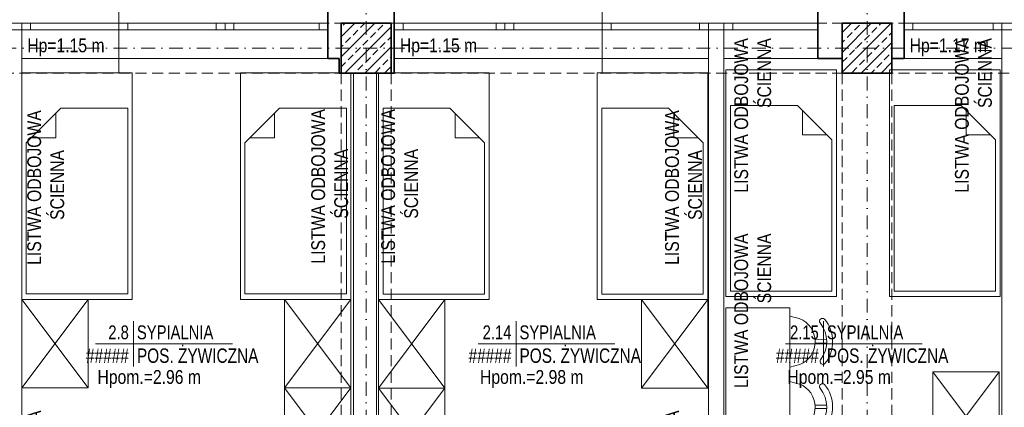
# Model space of a CAD drawing. Header units: millimetres. Extents: x -96593 to 66336, y -23969 to 7139.
# Tile 49 of 256: x -89647 to -88756, y -9944 to -9594. Entities that reach past the tile are written whole.
import ezdxf
from ezdxf.enums import TextEntityAlignment as Align

# ---------------------------------------------------------------- set-up
doc = ezdxf.new("R2010")
doc.units = ezdxf.units.MM
for name, pattern in [('DASHDOT', [1, 0.5, -0.25, 0, -0.25]), ('DASHED', [0.75, 0.5, -0.25]), ('DASHEDX2', [1.5, 1, -0.5])]:
    doc.linetypes.add(name, pattern=pattern)
for name, color, linetype, lineweight in [('BA_met', 7, 'Continuous', 18), ('BA_sym', 7, 'Continuous', 18), ('BA_txs', 2, 'Continuous', 18), ('mm_went_opis', 7, 'Continuous', 15), ('PG_KONSTRUKCJA', 5, 'Continuous', 35), ('PG_OKNA', 7, 'Continuous', 18), ('PG_OSIE', 1, 'DASHDOT', 18), ('PG_PARAPETY_WEWN.', 2, 'Continuous', 18), ('PG_PODCIĄGI', 1, 'DASHED', 18), ('PG_PRZERYWANE_ŚREDNIE', 1, 'DASHEDX2', 18), ('PG_SZRAF', 1, 'Continuous', 18), ('PG_WYMIARY', 1, 'Continuous', 18), ('PG_WYPOSAŻENIE', 1, 'Continuous', 18), ('PG_ŚCIANY_DZIAŁOWE', 3, 'Continuous', 18), ('PG_ŚCIANY_SŁUPY', 4, 'Continuous', 35)]:
    doc.layers.add(name, color=color, linetype=linetype, lineweight=lineweight)
doc.styles.add('BIKTS', font='bikromsw.shx', dxfattribs={"width": 0.85})
doc.styles.add('ROMANS', font='bikromsw.shx', dxfattribs={"width": 0.8})

# ---------------------------------------------------------------- blocks, each defined once
blk = doc.blocks.new('A$C652F0D4A')
at = {"layer": 'PG_SZRAF'}
h = blk.add_hatch(dxfattribs=at)
h.set_pattern_fill('ANSI33', color=256, scale=2)
h.set_pattern_definition([(45, (-7030.048, -4118.865), (-8.980256, 8.980256), []), (45, (-7021.067, -4118.865), (-8.980256, 8.980256), [6.35, -3.175])])
h.paths.add_polyline_path([(-45, 45), (0, 45), (0, 0), (-45, 0)])
at = {"layer": 'PG_KONSTRUKCJA'}
blk.add_lwpolyline([(-45, 45), (0, 45), (0, 0), (-45, 0), (-45, 45)], dxfattribs=at)
blk = doc.blocks.new('bikmet')
blk.add_line((0, 1.65), (0, -1.65))
at = {"style": 'ROMANS', "width": 0.8}
blk.add_attdef('NRPOM', text='', height=1, dxfattribs=at).set_placement((-0.333, 0.333), align=Align.RIGHT)
blk.add_attdef('NWAPOM', (0.25, 0.333), '', height=1, dxfattribs=at)
blk.add_attdef('PODLOGA', text='', height=1.042, dxfattribs=at).set_placement((0.25, -0.333), align=Align.TOP_LEFT)
blk = doc.blocks.new('A$C8890cfa8')
at = {"layer": 'PG_WYPOSAŻENIE', "color": 18, "true_color": 0x000000}
for p, q in [((63.4, 95.86), (32.15, 64.61)), ((58.89, 91.34), (58.81, 69.2)), ((58.81, 69.2), (36.82, 69.27))]:
    blk.add_line(p, q, dxfattribs=at)
blk.add_lwpolyline([(0, 100), (0, 0), (205, 0), (205, 100)], close=True, dxfattribs=at)
blk.add_lwpolyline([(32.15, 64.61), (32.15, 4.14), (200, 4.14), (200, 95.86), (63.4, 95.86)], dxfattribs=at)
blk = doc.blocks.new('A$C48367b7f')
at = {"layer": 'PG_WYPOSAŻENIE', "color": 18, "true_color": 0x000000}
for points in [[(0, 389.73), (0, 309.73), (60, 309.73), (60, 389.73), (0, 389.73), (60, 309.73), (0, 309.73), (60, 389.73)], [(237.76, 389.73), (237.76, 309.73), (297.76, 309.73), (297.76, 389.73), (237.76, 389.73), (297.76, 309.73), (237.76, 309.73), (297.76, 389.73)], [(237.76, 309.73), (237.76, 229.73), (297.76, 229.73), (297.76, 309.73), (237.76, 309.73), (297.76, 229.73), (237.76, 229.73), (297.76, 309.73)]]:
    blk.add_lwpolyline(points, dxfattribs=at)
at = {"layer": 'PG_PRZERYWANE_ŚREDNIE', "color": 4, "xscale": -1, "rotation": 90}
for p in [(100, 594.73), (297.76, 594.73)]:
    blk.add_blockref('A$C8890cfa8', p, dxfattribs=at)
at = {"layer": 'BA_txs', "color": 18, "true_color": 0x000000, "char_height": 12.5, "width": 265.5977, "attachment_point": 7, "rotation": 90, "style": 'BIKTS'}
for insert in [(38.57, 362.13), (295.37, 363.25), (38.57, 90.83), (295.37, -9.05)]:
    blk.add_mtext('\\pi58.92981;LISTWA ODBOJOWA\\P\\pi95.61136; ŚCIENNA', dxfattribs=dict(at, insert=insert))
blk = doc.blocks.new('A$C819905f0')
at = {"layer": 'PG_WYPOSAŻENIE', "color": 18, "true_color": 0x000000}
for points in [[(60, 389.73), (60, 309.73), (0, 309.73), (0, 389.73), (60, 389.73), (0, 309.73), (60, 309.73), (0, 389.73)], [(297.76, 389.73), (297.76, 309.73), (237.76, 309.73), (237.76, 389.73), (297.76, 389.73), (237.76, 309.73), (297.76, 309.73), (237.76, 389.73)], [(60, 309.73), (60, 229.73), (0, 229.73), (0, 309.73), (60, 309.73), (0, 229.73), (60, 229.73), (0, 309.73)]]:
    blk.add_lwpolyline(points, dxfattribs=at)
at = {"layer": 'PG_PRZERYWANE_ŚREDNIE', "color": 4, "rotation": 270}
for p in [(0, 594.73), (197.76, 594.73)]:
    blk.add_blockref('A$C8890cfa8', p, dxfattribs=at)
at = {"layer": 'BA_txs', "color": 18, "true_color": 0x000000, "char_height": 12.5, "width": 265.5977, "attachment_point": 1, "rotation": 90, "style": 'BIKTS'}
for insert in [(2.4, 363.25), (259.19, 362.13), (259.19, 90.83), (2.4, -9.05)]:
    blk.add_mtext('\\pi58.92981;LISTWA ODBOJOWA\\P\\pi95.61136; ŚCIENNA', dxfattribs=dict(at, insert=insert))
blk = doc.blocks.new('A$Cc70e98f8')
at = {"layer": 'PG_WYPOSAŻENIE', "color": 18, "true_color": 0x000000}
for p, q in [((141.6, 4.14), (172.85, 35.39)), ((146.19, 30.8), (168.18, 30.73)), ((146.19, 30.8), (146.19, 8.74))]:
    blk.add_line(p, q, dxfattribs=at)
blk.add_lwpolyline([(205, 0), (205, 100), (0, 100), (0, 0)], close=True, dxfattribs=at)
blk.add_lwpolyline([(172.85, 35.39), (172.85, 95.86), (5, 95.86), (5, 4.14), (141.6, 4.14)], dxfattribs=at)
blk = doc.blocks.new('A$C5d8eeb17')
at = {"layer": 'PG_WYPOSAŻENIE', "color": 251, "true_color": 0x636466}
for p, q in [((38.75, 0), (38.75, 125)), ((38.75, 125), (96.51, 125)), ((96.51, 0), (96.51, 125)), ((29.78, 110.32), (38.75, 112.71)), ((5.34, 90.84), (15.88, 90.94)), ((5.37, 87.7), (15.91, 87.8)), ((38.75, 66.59), (30.19, 68.7)), ((29.78, 51.21), (38.75, 53.6)), ((5.34, 31.72), (15.88, 31.83)), ((5.37, 28.58), (15.91, 28.69)), ((38.75, 7.48), (30.19, 9.58)), ((96.51, 0), (38.75, 0))]:
    blk.add_line(p, q, dxfattribs=at)
for centre, radius, start, end in [((31.82, 89.53), 31.82, 141.44423, 219.67524), ((8.8, 107.44), 2.68, 328.6779, 134.21057), ((38.22, 89.59), 22.39, 112.15531, 248.96416), ((31.82, 89.53), 26.51, 141.44423, 219.67524), ((9.16, 71.17), 2.68, 226.9089, 32.44157), ((31.82, 30.41), 31.82, 141.44423, 219.67524), ((31.82, 30.41), 26.51, 141.44423, 219.67524), ((8.8, 48.32), 2.68, 328.6779, 134.21057), ((38.22, 30.47), 22.39, 112.15531, 248.96416), ((9.16, 12.05), 2.68, 226.9089, 32.44157)]:
    blk.add_arc(centre, radius, start, end, dxfattribs=at)
blk = doc.blocks.new('A$C25dec356')
at = {"layer": 'PG_WYPOSAŻENIE', "color": 251, "true_color": 0x636466}
for p, q in [((19, 84.1), (21.1, 168.1)), ((21.1, 168.1), (28.1, 167.9)), ((23.8, 0), (28.1, 167.9)), ((1.4, 112.6), (0, 56.6)), ((1.4, 112.6), (16, 112.2)), ((18.2, 119.2), (17.3, 119.2)), ((19.8, 119.1), (18.1, 49.2)), ((18.2, 119.2), (19.8, 119.1)), ((26.7, 112), (33.8, 111.8)), ((33.8, 111.8), (32.4, 55.8)), ((19, 84.1), (16.9, 0.2)), ((0, 56.6), (15.2, 56.2)), ((25.3, 56), (32.4, 55.8)), ((16.3, 49.2), (17.2, 49.2)), ((18.1, 49.2), (17.2, 49.2)), ((16.9, 0.2), (23.8, 0))]:
    blk.add_line(p, q, dxfattribs=at)
for centre, radius, start, end in [((201.3, 81.5), 187.8, 168.4159, 189.8932), ((202.3, 81.5), 187.9, 168.4197, 189.8895)]:
    blk.add_arc(centre, radius, start, end, dxfattribs=at)
blk = doc.blocks.new('A$C4734549f')
at = {"layer": 'PG_WYPOSAŻENIE', "color": 251, "true_color": 0x636466}
for p, q in [((97.74, 46.81), (74.59, 9.88)), ((188.4, 46.81), (97.74, 46.81))]:
    blk.add_line(p, q, dxfattribs=at)
at = {"layer": 'PG_WYPOSAŻENIE', "color": 18, "true_color": 0x000000}
for points in [[(252.23, 80), (252.23, 160), (192.23, 160), (192.23, 80), (252.23, 80), (192.23, 160), (252.23, 160), (192.23, 80)], [(252.23, 0), (252.23, 80), (192.23, 80), (192.23, 0), (252.23, 0), (192.23, 80), (252.23, 80), (192.23, 0)]]:
    blk.add_lwpolyline(points, dxfattribs=at)
at = {"color": 18, "lineweight": 30, "true_color": 0x000000, "xscale": -0.4999999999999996, "yscale": 0.4999999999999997, "zscale": 0.4999999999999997, "rotation": 263.6633441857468}
blk.add_blockref('A$C25dec356', (4.26, 5.69), dxfattribs=at)
at = {"layer": 'PG_PRZERYWANE_ŚREDNIE', "color": 4, "rotation": 90.00000000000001}
for p in [(105, 227.97), (253, 227.97)]:
    blk.add_blockref('A$Cc70e98f8', p, dxfattribs=at)
at = {"layer": 'PG_WYMIARY', "color": 18, "true_color": 0x000000, "rotation": 180}
blk.add_blockref('A$C5d8eeb17', (101.51, 217.7), dxfattribs=at)
at = {"layer": 'BA_txs', "color": 18, "true_color": 0x000000, "char_height": 12.5, "width": 265.5977, "attachment_point": 9, "rotation": 90, "style": 'BIKTS'}
for insert in [(46.05, 461.69), (245.61, 461.69), (46.05, 285.08)]:
    blk.add_mtext('LISTWA ODBOJOWA\\P ŚCIENNA', dxfattribs=dict(at, insert=insert))
blk = doc.blocks.new('A$C5DA075D8')
at = {"layer": 'BA_met', "color": 252}
for points in [[(1608.56, 2341.95), (1732.37, 2341.95)], [(1954.54, 2341.95), (2078.34, 2341.95)], [(2232.52, 2341.95), (2356.33, 2341.95)]]:
    blk.add_lwpolyline(points, dxfattribs=at)
at = {"layer": 'BA_sym', "color": 252}
for p, q in [((1629.84, 2587.18), (1629.84, 2688.21)), ((2066.84, 2587.18), (2066.84, 2688.21))]:
    blk.add_line(p, q, dxfattribs=at)
at = {"layer": 'PG_OKNA', "color": 252}
for points in [[(1440.84, 2631.76), (1440.84, 2625.76), (1818.84, 2625.76), (1818.84, 2631.76), (1440.84, 2631.76)], [(1878.84, 2631.76), (1878.84, 2625.76), (2261.84, 2625.76), (2261.84, 2631.76), (1878.84, 2631.76)], [(2339.84, 2631.76), (2339.84, 2625.76), (2717.84, 2625.76), (2717.84, 2631.76), (2339.84, 2631.76)]]:
    blk.add_lwpolyline(points, dxfattribs=at)
for points in [[(1527.84, 2625.76), (1541.84, 2625.76), (1541.84, 2631.76), (1527.84, 2631.76)], [(1541.84, 2631.76), (1549.84, 2631.76), (1549.84, 2625.76), (1541.84, 2625.76)], [(1629.84, 2631.76), (1637.84, 2631.76), (1637.84, 2625.76), (1629.84, 2625.76)], [(1717.84, 2631.76), (1725.84, 2631.76), (1725.84, 2625.76), (1717.84, 2625.76)], [(1725.84, 2631.76), (1733.84, 2631.76), (1733.84, 2625.76), (1725.84, 2625.76)], [(1810.84, 2631.76), (1818.84, 2631.76), (1818.84, 2625.76), (1810.84, 2625.76)], [(1878.84, 2631.76), (1886.84, 2631.76), (1886.84, 2625.76), (1878.84, 2625.76)], [(1970.84, 2631.76), (1978.84, 2631.76), (1978.84, 2625.76), (1970.84, 2625.76)], [(1978.84, 2631.76), (1986.84, 2631.76), (1986.84, 2625.76), (1978.84, 2625.76)], [(2066.84, 2631.76), (2074.84, 2631.76), (2074.84, 2625.76), (2066.84, 2625.76)], [(2154.84, 2631.76), (2162.84, 2631.76), (2162.84, 2625.76), (2154.84, 2625.76)], [(2162.84, 2625.76), (2176.84, 2625.76), (2176.84, 2631.76), (2162.84, 2631.76)], [(2176.84, 2631.76), (2184.84, 2631.76), (2184.84, 2625.76), (2176.84, 2625.76)], [(2339.84, 2631.76), (2347.84, 2631.76), (2347.84, 2625.76), (2339.84, 2625.76)], [(2420.34, 2631.76), (2428.34, 2631.76), (2428.34, 2625.76), (2420.34, 2625.76)], [(2428.34, 2625.76), (2440.84, 2625.76), (2440.84, 2631.76), (2428.34, 2631.76)]]:
    blk.add_lwpolyline(points, close=True, dxfattribs=at)
at = {"layer": 'PG_OSIE', "color": 252, "ltscale": 25}
for points in [[(1853.34, 2784.36), (1853.34, 0)], [(2306.34, 2784.36), (2306.34, 0)], [(696.17, 2609.26), (2976.42, 2609.26)]]:
    blk.add_lwpolyline(points, dxfattribs=at)
at = {"layer": 'PG_PARAPETY_WEWN.', "color": 252}
for p, q in [((1541.84, 2599.76), (1818.84, 2599.76)), ((1878.84, 2599.76), (2162.84, 2599.76)), ((2176.84, 2599.76), (2261.84, 2599.76)), ((2340.34, 2599.76), (2428.34, 2599.76))]:
    blk.add_line(p, q, dxfattribs=at)
at = {"layer": 'PG_PODCIĄGI', "color": 252, "ltscale": 20}
for points in [[(924.84, 2631.76), (2778.84, 2631.76)], [(1830.84, 2631.76), (1830.84, 157.76)], [(1875.84, 2631.76), (1875.84, 157.76)], [(2283.84, 2631.76), (2283.84, 157.76)], [(2328.84, 2631.76), (2328.84, 157.76)], [(924.84, 2586.76), (2778.84, 2586.76)]]:
    blk.add_lwpolyline(points, dxfattribs=at)
at = {"layer": 'PG_ŚCIANY_DZIAŁOWE', "color": 252}
for points in [[(2162.84, 2631.76), (2162.84, 2136.76), (2176.84, 2136.76), (2176.84, 2141.76), (2179.34, 2141.76), (2179.34, 2155.76), (2176.84, 2155.76), (2176.84, 2631.76), (2162.84, 2631.76)], [(1525.34, 2152.76), (1525.34, 2138.76), (1527.84, 2138.76), (1527.84, 2131.26), (1541.84, 2131.26), (1541.84, 2625.76), (1527.84, 2625.76), (1527.84, 2152.76), (1519.84, 2152.76)], [(2428.34, 2625.76), (2428.34, 2155.76), (2280.34, 2155.76), (2280.34, 2141.76), (2426.84, 2141.76), (2426.84, 2118.26), (2440.84, 2118.26), (2440.84, 2625.76), (2428.34, 2625.76)]]:
    blk.add_lwpolyline(points, dxfattribs=at)
blk.add_lwpolyline([(1862.84, 2586.76), (1841.84, 2586.76), (1841.85, 2017), (1862.85, 2017)], close=True, dxfattribs=at)
at = {"layer": 'PG_ŚCIANY_SŁUPY', "color": 252}
for points in [[(1818.84, 2659.76), (1818.84, 2599.76), (1828.84, 2599.76), (1828.84, 2586.76), (1878.84, 2586.76), (1878.84, 2659.76), (1818.84, 2659.76)], [(2261.84, 2659.76), (2261.84, 2599.76), (2283.84, 2599.76), (2283.84, 2586.76), (2328.84, 2586.76), (2328.84, 2599.76), (2339.84, 2599.76), (2339.84, 2659.76), (2261.84, 2659.76)]]:
    blk.add_lwpolyline(points, dxfattribs=at)
at = {"layer": 'BA_met', "color": 252}
ref = blk.add_blockref('bikmet', (1642.91, 2341.95), dxfattribs=dict(at, xscale=12.5, yscale=12.5, zscale=12.5))
ref.add_attrib('NRPOM', ' 2.8', dxfattribs={"layer": '0', "height": 12.5, "style": 'ROMANS', "width": 0.8}).set_placement((1638.75, 2346.11), align=Align.RIGHT)
ref.add_attrib('NWAPOM', 'SYPIALNIA', (1646.04, 2346.11), dxfattribs={"layer": '0', "height": 12.5, "style": 'ROMANS', "width": 0.8})
ref.add_attrib('RAREA', '#####', dxfattribs={"layer": '0', "height": 13.021, "style": 'ROMANS', "width": 0.8}).set_placement((1638.75, 2337.78), align=Align.TOP_RIGHT)
ref.add_attrib('PODLOGA', 'POS. ŻYWICZNA', dxfattribs={"layer": '0', "height": 13.0208, "style": 'ROMANS', "width": 0.8}).set_placement((1646.04, 2337.78), align=Align.TOP_LEFT)
ref = blk.add_blockref('bikmet', (1988.89, 2341.95), dxfattribs=dict(at, xscale=12.5, yscale=12.5, zscale=12.5))
ref.add_attrib('NRPOM', ' 2.14', dxfattribs={"layer": '0', "height": 12.5, "style": 'ROMANS', "width": 0.8}).set_placement((1984.72, 2346.11), align=Align.RIGHT)
ref.add_attrib('NWAPOM', 'SYPIALNIA', (1992.01, 2346.11), dxfattribs={"layer": '0', "height": 12.5, "style": 'ROMANS', "width": 0.8})
ref.add_attrib('RAREA', '#####', dxfattribs={"layer": '0', "height": 13.021, "style": 'ROMANS', "width": 0.8}).set_placement((1984.72, 2337.78), align=Align.TOP_RIGHT)
ref.add_attrib('PODLOGA', 'POS. ŻYWICZNA', dxfattribs={"layer": '0', "height": 13.0208, "style": 'ROMANS', "width": 0.8}).set_placement((1992.01, 2337.78), align=Align.TOP_LEFT)
ref = blk.add_blockref('bikmet', (2266.88, 2341.95), dxfattribs=dict(at, xscale=12.5, yscale=12.5, zscale=12.5))
ref.add_attrib('NRPOM', ' 2.15', dxfattribs={"layer": '0', "height": 12.5, "style": 'ROMANS', "width": 0.8}).set_placement((2262.71, 2346.11), align=Align.RIGHT)
ref.add_attrib('NWAPOM', 'SYPIALNIA', (2270, 2346.11), dxfattribs={"layer": '0', "height": 12.5, "style": 'ROMANS', "width": 0.8})
ref.add_attrib('RAREA', '#####', dxfattribs={"layer": '0', "height": 13.021, "style": 'ROMANS', "width": 0.8}).set_placement((2262.71, 2337.78), align=Align.TOP_RIGHT)
ref.add_attrib('PODLOGA', 'POS. ŻYWICZNA', dxfattribs={"layer": '0', "height": 13.0208, "style": 'ROMANS', "width": 0.8}).set_placement((2270, 2337.78), align=Align.TOP_LEFT)
at = {"layer": 'PG_KONSTRUKCJA', "color": 252}
for p in [(1875.84, 2586.76), (2328.84, 2586.76)]:
    blk.add_blockref('A$C652F0D4A', p, dxfattribs=at)
at = {"layer": 'PG_PRZERYWANE_ŚREDNIE', "color": 252}
for name, p in [('A$C48367b7f', (1541.84, 1992.31)), ('A$C819905f0', (1864.54, 1992.27)), ('A$C4734549f', (2173.73, 2156.65))]:
    blk.add_blockref(name, p, dxfattribs=at)
at = {"layer": 'BA_txs', "color": 252, "style": 'BIKTS', "width": 0.85}
for s, p in [('Hp=1.15 m', (1546.87, 2605.48)), ('Hp=1.15 m', (1883.87, 2605.48)), ('Hp=1.17 m', (2344.87, 2605.48)), ('Hpom.=2.96 m', (1610.37, 2305.77)), ('Hpom.=2.98 m', (1956.34, 2305.77)), ('Hpom.=2.95 m', (2234.33, 2305.77))]:
    blk.add_text(s, height=12.5, dxfattribs=at).set_placement(p)

msp = doc.modelspace()

# ---------------------------------------------------------------- linework, layer by layer
at = {"layer": 'BA_sym', "color": 252}
for p, q in [((-89556.95, -9641.9), (-89556.95, -9540.87)), ((-89119.95, -9641.9), (-89119.95, -9540.87))]:
    msp.add_line(p, q, dxfattribs=at)

# ---------------------------------------------------------------- block references
at = {"layer": 'mm_went_opis', "color": 2, "lineweight": 60}
msp.add_blockref('A$C5DA075D8', (-91186.79, -12229.08), dxfattribs=at)

# ---------------------------------------------------------------- texts
at = {"layer": 'BA_txs', "color": 252, "style": 'BIKTS', "width": 0.85}
for s, p in [('Hp=1.15 m', (-89639.93, -9623.59)), ('Hp=1.15 m', (-89302.93, -9623.59)), ('Hp=1.17 m', (-88841.93, -9623.59))]:
    msp.add_text(s, height=12.5, dxfattribs=at).set_placement(p)

doc.saveas('drawing.dxf')
